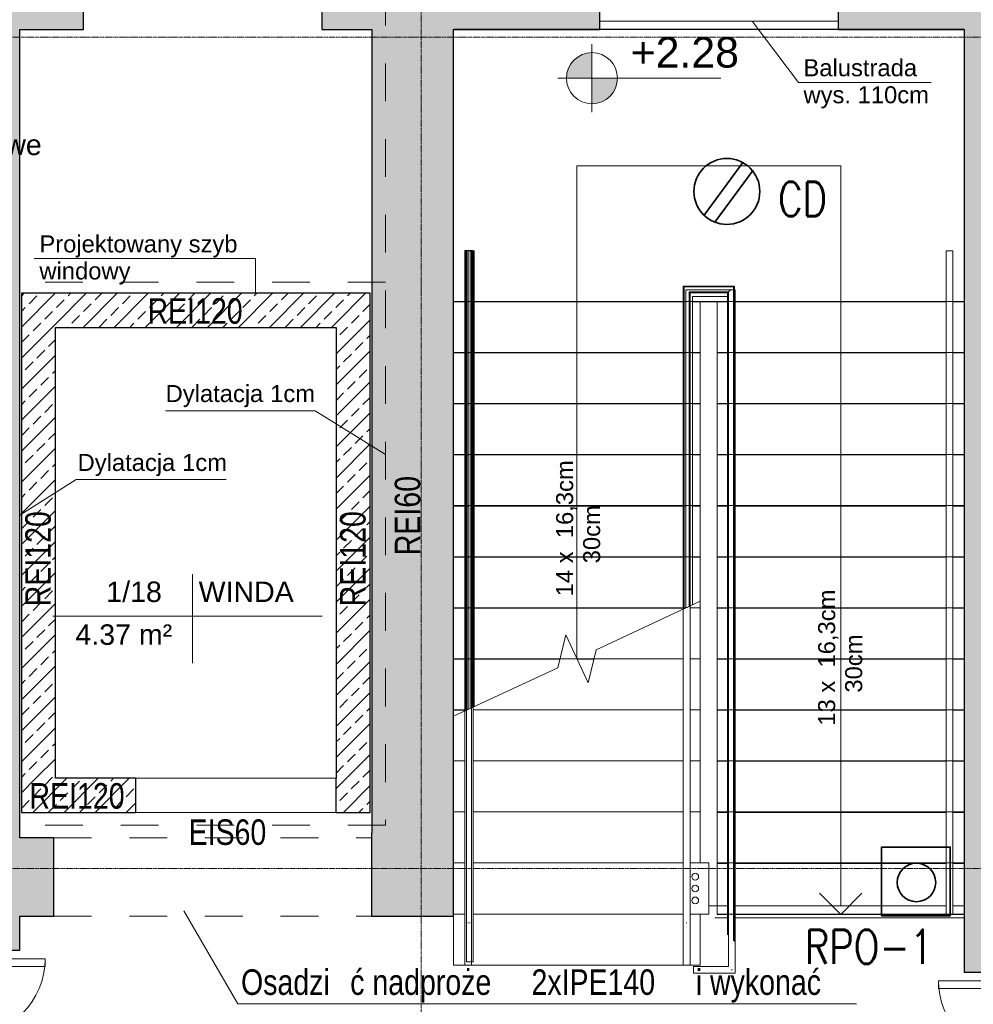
# Model space of a CAD drawing. Header units: centimetres. Extents: x 14504 to 44111, y -18976 to -7683.
# Tile 72 of 141: x 30891 to 31451, y -17154 to -16576. Entities that reach past the tile are written whole.
import ezdxf

# ---------------------------------------------------------------- set-up
doc = ezdxf.new("R2010")
doc.units = ezdxf.units.CM
for name, pattern in [('Aligning Line 1_8_', [0.635, 0.3175, -0.3175]), ('Linia siatki', [0.9925, 0.47, -0.2175, 0.0875, -0.2175]), ('Ponad', [0.396875, 0.238125, -0.15875])]:
    doc.linetypes.add(name, pattern=pattern)
for name, color, linetype, lineweight in [('A-AREA', 32, 'Continuous', 9), ('A-AREA-IDEN', 4, 'Continuous', 9), ('A-DETL', 6, 'Continuous', 9), ('A-DETL-GENF', 92, 'Continuous', 9), ('A-DETL-MEDM', 33, 'Continuous', 25), ('A-DETL-THIN', 151, 'Continuous', 9), ('A-DOOR', 31, 'Continuous', 9), ('A-DOOR-FRAM', 31, 'Continuous', 18), ('A-FLOR', 192, 'Continuous', 9), ('A-FLOR-HRAL', 11, 'Continuous', 9), ('A-FLOR-HRAL-MBND', 5, 'Ponad', 9), ('A-WALL', 4, 'Continuous', 9), ('A-WALL-PATT', 111, 'Continuous', 25), ('G-ANNO-DIMS', 111, 'Continuous', 9), ('G-ANNO-TEXT', 8, 'Continuous', 9), ('IE inst', 1, 'Continuous', 50), ('S-GRID', 8, 'Continuous', 9), ('S-STRS', 31, 'Continuous', 9), ('S-STRS-ANNO', 31, 'Continuous', 9), ('S-STRS-MBND', 31, 'Ponad', 9)]:
    doc.layers.add(name, color=color, linetype=linetype, lineweight=lineweight)
doc.styles.add('Arial_1', font='arial.ttf', dxfattribs={"height": 12})
doc.styles.add('Arial_2', font='arial.ttf', dxfattribs={"height": 18})
doc.styles.add('Arial_3', font='arial.ttf', dxfattribs={"width": 0.8, "height": 18})
doc.styles.add('Arial_4', font='arial.ttf', dxfattribs={"height": 10})
doc.styles.get("Standard").update_dxf_attribs({"font": 'romans.shx', "width": 0.8, "height": 20})
pattern_1 = [(45, (14651.017, -7705.675), (-9.123799, 9.123799), []), (45, (14660.141, -7705.675), (-9.123799, 9.123799), [6.452, -3.226])]

# ---------------------------------------------------------------- blocks, each defined once
blk = doc.blocks.new('Drzwi-korytarz-niesymetryczne-wpuszczane - 1350 x 2000mm-590928-4_Poziom piętra')
at = {"layer": 'A-DOOR', "lineweight": 18}
for p, q in [((-63, 6.365), (-67.5, 6.365)), ((-67.5, 6.365), (-67.5, -83.635)), ((-63, -83.635), (-63, 6.365)), ((63, 6.365), (67.5, 6.365)), ((63, -38.635), (63, 6.365)), ((67.5, 6.365), (67.5, -38.635)), ((67.5, -38.635), (63, -38.635)), ((-67.5, -83.635), (-63, -83.635))]:
    blk.add_line(p, q, dxfattribs=at)
at = {"layer": 'A-DOOR'}
for centre, radius, start, end in [((-67.5, 6.365), 90, 270, 360), ((67.5, 6.365), 45, 180, 270)]:
    blk.add_arc(centre, radius, start, end, dxfattribs=at)
at = {"layer": 'A-DOOR-FRAM'}
for p, q in [((-72.5, 21.365), (-67.5, 21.365)), ((-72.5, 6.365), (-72.5, 21.365)), ((-67.5, 21.365), (-67.5, 16.44375)), ((67.5, 21.365), (72.5, 21.365)), ((67.5, 16.44375), (67.5, 21.365)), ((72.5, 21.365), (72.5, 6.365)), ((-67.5, 16.44375), (-65.9125, 16.44375)), ((-65.9125, 16.44375), (-65.9125, 11.34125)), ((65.9125, 16.44375), (67.5, 16.44375)), ((65.9125, 11.34125), (65.9125, 16.44375)), ((-67.5, 6.365), (-72.5, 6.365)), ((-67.5, 11.34125), (-67.5, 6.365)), ((-65.9125, 11.34125), (-67.5, 11.34125)), ((67.5, 11.34125), (65.9125, 11.34125)), ((67.5, 6.365), (67.5, 11.34125)), ((72.5, 6.365), (67.5, 6.365))]:
    blk.add_line(p, q, dxfattribs=at)
blk = doc.blocks.new('Drzwi-korytarz-niesymetryczne-wpuszczane - 1350 x 2000mm-591046-4_Poziom piętra')
at = {"layer": 'A-DOOR', "lineweight": 18}
for p, q in [((-67.5, -6.365), (-67.5, 83.635)), ((-67.5, 83.635), (-63, 83.635)), ((-63, 83.635), (-63, -6.365)), ((67.5, 38.635), (63, 38.635)), ((63, 38.635), (63, -6.365)), ((67.5, -6.365), (67.5, 38.635)), ((-63, -6.365), (-67.5, -6.365)), ((63, -6.365), (67.5, -6.365))]:
    blk.add_line(p, q, dxfattribs=at)
at = {"layer": 'A-DOOR'}
for centre, radius, start, end in [((-67.5, -6.365), 90, 0, 90), ((67.5, -6.365), 45, 90, 180)]:
    blk.add_arc(centre, radius, start, end, dxfattribs=at)
at = {"layer": 'A-DOOR-FRAM'}
for p, q in [((-67.5, -6.365), (-72.5, -6.365)), ((-72.5, -6.365), (-72.5, -21.365)), ((-67.5, -11.34125), (-67.5, -6.365)), ((-65.9125, -11.34125), (-67.5, -11.34125)), ((-65.9125, -16.44375), (-65.9125, -11.34125)), ((67.5, -11.34125), (65.9125, -11.34125)), ((65.9125, -11.34125), (65.9125, -16.44375)), ((67.5, -6.365), (67.5, -11.34125)), ((72.5, -6.365), (67.5, -6.365)), ((72.5, -21.365), (72.5, -6.365)), ((-67.5, -21.365), (-67.5, -16.44375)), ((-67.5, -16.44375), (-65.9125, -16.44375)), ((65.9125, -16.44375), (67.5, -16.44375)), ((67.5, -16.44375), (67.5, -21.365)), ((-72.5, -21.365), (-67.5, -21.365)), ((67.5, -21.365), (72.5, -21.365))]:
    blk.add_line(p, q, dxfattribs=at)
blk = doc.blocks.new('Otwór drzwiowy - 118x223-651258-4_Poziom piętra')
at = {"layer": 'A-DETL-GENF', "linetype": 'Ponad'}
for p, q in [((58.18, 10), (-59.82, 10)), ((-59.82, -10), (58.18, -10))]:
    blk.add_line(p, q, dxfattribs=at)
at = {"layer": 'A-DETL-MEDM'}
for p, q in [((-59.82, 10), (-59.82, -10)), ((58.18, -10), (58.18, 10))]:
    blk.add_line(p, q, dxfattribs=at)
blk = doc.blocks.new('Poręcz - Poręcz-702179-4_Poziom piętra')
at = {"layer": 'A-FLOR-HRAL-MBND'}
for p, q in [((16630.08, -9026.93), (16659.16, -9026.93)), ((16630.08, -9035.47), (16630.08, -9026.93)), ((16630.08, -9026.93), (16659.16, -9026.93)), ((16630.08, -9035.47), (16630.08, -9026.93)), ((16630.08, -9026.93), (16659.16, -9026.93)), ((16630.08, -9035.47), (16630.08, -9026.93)), ((16630.08, -9026.93), (16659.16, -9026.93)), ((16630.08, -9035.47), (16630.08, -9026.93)), ((16633.08, -9029.93), (16656.16, -9029.93)), ((16633.08, -9035.47), (16633.08, -9029.93)), ((16633.08, -9029.93), (16656.16, -9029.93)), ((16633.08, -9035.47), (16633.08, -9029.93)), ((16633.08, -9029.93), (16656.16, -9029.93)), ((16633.08, -9035.47), (16633.08, -9029.93)), ((16633.08, -9029.93), (16656.16, -9029.93)), ((16633.08, -9035.47), (16633.08, -9029.93)), ((16656.16, -9029.93), (16656.16, -9395.47)), ((16656.16, -9029.93), (16656.16, -9395.47)), ((16656.16, -9029.93), (16656.16, -9395.47)), ((16656.16, -9029.93), (16656.16, -9395.47)), ((16659.16, -9026.93), (16659.16, -9395.47)), ((16659.16, -9026.93), (16659.16, -9395.47)), ((16659.16, -9026.93), (16659.16, -9395.47)), ((16659.16, -9026.93), (16659.16, -9395.47)), ((16630.08, -9216.11), (16630.08, -9035.47)), ((16630.08, -9216.11), (16630.08, -9035.47)), ((16630.08, -9216.11), (16630.08, -9035.47)), ((16630.08, -9216.11), (16630.08, -9035.47)), ((16633.08, -9214.72), (16633.08, -9035.47)), ((16633.08, -9214.72), (16633.08, -9035.47)), ((16633.08, -9214.72), (16633.08, -9035.47)), ((16633.08, -9214.72), (16633.08, -9035.47)), ((16656.16, -9395.47), (16656.16, -9408.25)), ((16656.16, -9395.47), (16656.16, -9408.25)), ((16656.16, -9395.47), (16656.16, -9408.25)), ((16656.16, -9395.47), (16656.16, -9408.25)), ((16659.16, -9395.47), (16659.16, -9411.25)), ((16659.16, -9395.47), (16659.16, -9411.25)), ((16659.16, -9395.47), (16659.16, -9411.25)), ((16659.16, -9395.47), (16659.16, -9411.25)), ((16485.08, -9396.71), (16488.08, -9396.71)), ((16485.08, -9396.71), (16488.08, -9396.71)), ((16485.08, -9396.71), (16488.08, -9396.71)), ((16485.08, -9396.71), (16488.08, -9396.71))]:
    blk.add_line(p, q, dxfattribs=at)
blk = doc.blocks.new('Poręcz - Poręcz-702183-4_Poziom piętra')
at = {"layer": 'A-FLOR-HRAL-MBND'}
for p, q in [((16501.66, -9005.47), (16504.66, -9005.47)), ((16501.66, -9035.47), (16501.66, -9005.47)), ((16501.66, -9005.47), (16504.66, -9005.47)), ((16501.66, -9035.47), (16501.66, -9005.47)), ((16501.66, -9005.47), (16504.66, -9005.47)), ((16501.66, -9035.47), (16501.66, -9005.47)), ((16501.66, -9005.47), (16504.66, -9005.47)), ((16501.66, -9035.47), (16501.66, -9005.47)), ((16504.66, -9035.47), (16504.66, -9005.47)), ((16504.66, -9035.47), (16504.66, -9005.47)), ((16504.66, -9035.47), (16504.66, -9005.47)), ((16504.66, -9035.47), (16504.66, -9005.47)), ((16501.66, -9276), (16501.66, -9035.47)), ((16501.66, -9276), (16501.66, -9035.47)), ((16501.66, -9276), (16501.66, -9035.47)), ((16501.66, -9276), (16501.66, -9035.47)), ((16504.66, -9274.6), (16504.66, -9035.47)), ((16504.66, -9274.6), (16504.66, -9035.47)), ((16504.66, -9274.6), (16504.66, -9035.47)), ((16504.66, -9274.6), (16504.66, -9035.47))]:
    blk.add_line(p, q, dxfattribs=at)
blk = doc.blocks.new('Typ poręczy górnej - Górna poręcz_wewnętrzny_-702195-4_Poziom piętra')
at = {"layer": 'A-FLOR-HRAL'}
for p, q in [((16629.58, -9396.58), (16629.58, -9425.47)), ((16631.37, -9400.72), (16631.79, -9400.72)), ((16633.58, -9425.47), (16633.58, -9396.58))]:
    blk.add_line(p, q, dxfattribs=at)
at = {"layer": 'A-FLOR-HRAL', "flags": 128}
blk.add_lwpolyline([(16631.79, -9425.47), (16631.58, -9425.47), (16631.38, -9425.47)], dxfattribs=at)
blk = doc.blocks.new('Typ poręczy górnej - Górna poręcz_wewnętrzny_-V7-4_Poziom piętra')
at = {"layer": 'A-FLOR-HRAL', "linetype": 'Ponad'}
for p, q in [((16629.58, -9026.43), (16659.66, -9026.43)), ((16629.58, -9035.47), (16629.58, -9026.43)), ((16633.58, -9030.43), (16655.66, -9030.43)), ((16633.58, -9035.47), (16633.58, -9030.43)), ((16655.66, -9030.43), (16655.66, -9395.47)), ((16659.66, -9026.43), (16659.66, -9395.47)), ((16629.58, -9216.35), (16629.58, -9035.47)), ((16633.58, -9214.48), (16633.58, -9035.47)), ((16655.66, -9395.47), (16655.66, -9407.75)), ((16659.66, -9395.47), (16659.66, -9411.75)), ((16484.58, -9396.71), (16488.58, -9396.71))]:
    blk.add_line(p, q, dxfattribs=at)
at = {"layer": 'A-FLOR-HRAL'}
for p, q in [((16633.58, -9214.48), (16629.58, -9216.35)), ((16629.58, -9425.47), (16629.58, -9216.35)), ((16633.58, -9425.47), (16633.58, -9214.48)), ((16629.58, -9425.47), (16633.58, -9425.47))]:
    blk.add_line(p, q, dxfattribs=at)
blk = doc.blocks.new('Typ poręczy górnej - Górna poręcz_wewnętrzny_-702209-4_Poziom piętra')
at = {"layer": 'A-FLOR-HRAL'}
for p, q in [((16501.16, -9396.58), (16501.16, -9425.47)), ((16502.95, -9400.72), (16503.37, -9400.72)), ((16505.16, -9425.47), (16505.16, -9396.58))]:
    blk.add_line(p, q, dxfattribs=at)
at = {"layer": 'A-FLOR-HRAL', "flags": 128}
blk.add_lwpolyline([(16503.37, -9425.47), (16503.16, -9425.47), (16502.96, -9425.47)], dxfattribs=at)
blk = doc.blocks.new('Typ poręczy górnej - Górna poręcz_wewnętrzny_-V8-4_Poziom piętra')
at = {"layer": 'A-FLOR-HRAL', "linetype": 'Ponad'}
for p, q in [((16501.16, -9005.47), (16505.16, -9005.47)), ((16501.16, -9035.47), (16501.16, -9005.47)), ((16505.16, -9035.47), (16505.16, -9005.47)), ((16501.16, -9276.23), (16501.16, -9035.47)), ((16505.16, -9274.37), (16505.16, -9035.47))]:
    blk.add_line(p, q, dxfattribs=at)
at = {"layer": 'A-FLOR-HRAL'}
for p, q in [((16505.16, -9274.37), (16501.16, -9276.23)), ((16505.16, -9425.47), (16505.16, -9274.37)), ((16501.16, -9425.47), (16501.16, -9276.23)), ((16501.16, -9425.47), (16505.16, -9425.47))]:
    blk.add_line(p, q, dxfattribs=at)
blk = doc.blocks.new('Poręcz - Poręcz-703291-4_Poziom piętra')
at = {"layer": 'A-FLOR-HRAL'}
for p, q in [((16503.66, -9005.71), (16506.66, -9005.71)), ((16503.66, -9035.71), (16503.66, -9005.71)), ((16506.66, -9035.71), (16506.66, -9005.71)), ((16503.66, -9275.06), (16503.66, -9035.71)), ((16506.66, -9273.67), (16506.66, -9035.71))]:
    blk.add_line(p, q, dxfattribs=at)
blk = doc.blocks.new('Typ poręczy górnej - Górna poręcz_wewnętrzny_-703303-4_Poziom piętra')
at = {"layer": 'A-FLOR-HRAL'}
for p, q in [((16658.16, -9028.67), (16631.08, -9028.67)), ((16631.08, -9028.67), (16631.08, -9035.21)), ((16656.16, -9030.67), (16656.16, -9396.22)), ((16660.16, -9396.22), (16660.16, -9030.67)), ((16631.08, -9035.21), (16631.08, -9215.65)), ((16635.08, -9032.67), (16656.16, -9032.67)), ((16635.08, -9035.21), (16635.08, -9032.67)), ((16635.08, -9213.78), (16635.08, -9035.21)), ((16656.16, -9396.22), (16656.16, -9426.25)), ((16660.16, -9430.25), (16660.16, -9396.22)), ((16656.16, -9426.25), (16635.62, -9426.25)), ((16635.62, -9428.02), (16635.62, -9428.45)), ((16635.62, -9430.25), (16660.16, -9430.25))]:
    blk.add_line(p, q, dxfattribs=at)
at = {"layer": 'A-FLOR-HRAL', "flags": 128}
for points in [[(16658.16, -9028.67), (16657.64, -9028.74), (16657.16, -9028.94), (16656.75, -9029.26), (16656.43, -9029.67), (16656.23, -9030.16), (16656.16, -9030.67)], [(16656.16, -9030.67), (16656.23, -9030.16), (16656.43, -9029.67), (16656.75, -9029.26), (16657.16, -9028.94), (16657.64, -9028.74), (16658.16, -9028.67), (16658.68, -9028.74), (16659.16, -9028.94), (16659.58, -9029.26)], [(16659.58, -9029.26), (16659.16, -9028.94), (16658.68, -9028.74), (16658.16, -9028.67)]]:
    blk.add_lwpolyline(points, dxfattribs=at)
at = {"layer": 'A-FLOR-HRAL'}
for points, knots in [([(16632.85, -9030.44), (16632.88, -9030.48), (16632.96, -9030.55), (16633.08, -9030.67), (16633.2, -9030.8), (16633.28, -9030.87), (16633.32, -9030.91)], [-0.53727163, -0.53727163, -0.53727163, -0.53727163, -0.52083333, -0.5, -0.47916667, -0.46272837, -0.46272837, -0.46272837, -0.46272837]), ([(16657.93, -9428.02), (16657.96, -9428.06), (16658.04, -9428.13), (16658.16, -9428.25), (16658.27, -9428.36), (16658.33, -9428.43), (16658.36, -9428.45)], [0.46272837, 0.46272837, 0.46272837, 0.46272837, 0.47916667, 0.5, 0.52083333, 0.53076996, 0.53076996, 0.53076996, 0.53076996])]:
    blk.add_open_spline(points, degree=3, knots=knots, dxfattribs=at)
for points in [[(16633.29, -9035.71), (16633.22, -9035.71), (16633.08, -9035.72), (16632.95, -9035.71), (16632.88, -9035.71)], [(16657.96, -9395.72), (16658.03, -9395.72), (16658.16, -9395.71), (16658.3, -9395.72), (16658.37, -9395.72)]]:
    blk.add_open_spline(points, degree=3, dxfattribs=at)
blk = doc.blocks.new('Typ poręczy górnej - Górna poręcz_wewnętrzny_-V9-4_Poziom piętra')
at = {"layer": 'A-FLOR-HRAL'}
for p, q in [((16631.08, -9028.67), (16660.16, -9028.67)), ((16631.08, -9035.71), (16631.08, -9028.67)), ((16660.16, -9028.67), (16660.16, -9395.71)), ((16631.08, -9215.65), (16631.08, -9035.71)), ((16635.08, -9032.67), (16656.16, -9032.67)), ((16635.08, -9035.71), (16635.08, -9032.67)), ((16635.08, -9213.78), (16635.08, -9035.71)), ((16656.16, -9032.67), (16656.16, -9395.71)), ((16656.16, -9395.71), (16656.16, -9426.25)), ((16660.16, -9395.71), (16660.16, -9430.25)), ((16635.62, -9430.25), (16635.62, -9426.25)), ((16656.16, -9426.25), (16635.62, -9426.25)), ((16660.16, -9430.25), (16635.62, -9430.25))]:
    blk.add_line(p, q, dxfattribs=at)
blk = doc.blocks.new('Typ poręczy górnej - Górna poręcz_wewnętrzny_-712286-4_Poziom piętra')
at = {"layer": 'A-FLOR-HRAL'}
for p, q in [((16784.08, -9005.71), (16784.08, -9036.67)), ((16788.08, -9036.67), (16788.08, -9005.71)), ((16784.08, -9036.67), (16784.08, -9395.71)), ((16788.08, -9395.71), (16788.08, -9036.67))]:
    blk.add_line(p, q, dxfattribs=at)
at = {"layer": 'A-FLOR-HRAL', "flags": 128}
for points in [[(16785.88, -9005.71), (16786.08, -9005.71), (16786.29, -9005.71)], [(16786.29, -9395.71), (16786.08, -9395.71), (16785.88, -9395.71)]]:
    blk.add_lwpolyline(points, dxfattribs=at)
blk = doc.blocks.new('Typ poręczy górnej - Górna poręcz_wewnętrzny_-V10-4_Poziom piętra')
at = {"layer": 'A-FLOR-HRAL'}
for p, q in [((16788.08, -9005.71), (16784.08, -9005.71)), ((16784.08, -9005.71), (16784.08, -9395.71)), ((16788.08, -9005.71), (16788.08, -9395.71)), ((16788.08, -9395.71), (16784.08, -9395.71))]:
    blk.add_line(p, q, dxfattribs=at)
blk = doc.blocks.new('Poręcz - Poręcz-712949-4_Poziom piętra')
at = {"layer": 'A-FLOR-HRAL-MBND'}
for p, q in [((16502.66, -9005.59), (16505.66, -9005.59)), ((16502.66, -9035.47), (16502.66, -9005.59)), ((16502.66, -9005.59), (16505.66, -9005.59)), ((16502.66, -9035.47), (16502.66, -9005.59)), ((16502.66, -9005.59), (16505.66, -9005.59)), ((16502.66, -9035.47), (16502.66, -9005.59)), ((16502.66, -9005.59), (16505.66, -9005.59)), ((16502.66, -9035.47), (16502.66, -9005.59)), ((16505.66, -9035.47), (16505.66, -9005.59)), ((16505.66, -9035.47), (16505.66, -9005.59)), ((16505.66, -9035.47), (16505.66, -9005.59)), ((16505.66, -9035.47), (16505.66, -9005.59)), ((16502.66, -9035.59), (16502.66, -9035.47)), ((16502.66, -9035.59), (16502.66, -9035.47)), ((16502.66, -9035.59), (16502.66, -9035.47)), ((16502.66, -9035.59), (16502.66, -9035.47)), ((16502.66, -9275.53), (16502.66, -9035.59)), ((16502.66, -9275.53), (16502.66, -9035.59)), ((16502.66, -9275.53), (16502.66, -9035.59)), ((16502.66, -9275.53), (16502.66, -9035.59)), ((16505.66, -9035.59), (16505.66, -9035.47)), ((16505.66, -9035.59), (16505.66, -9035.47)), ((16505.66, -9035.59), (16505.66, -9035.47)), ((16505.66, -9035.59), (16505.66, -9035.47)), ((16505.66, -9274.13), (16505.66, -9035.59)), ((16505.66, -9274.13), (16505.66, -9035.59)), ((16505.66, -9274.13), (16505.66, -9035.59)), ((16505.66, -9274.13), (16505.66, -9035.59))]:
    blk.add_line(p, q, dxfattribs=at)
blk = doc.blocks.new('Typ poręczy górnej - Górna poręcz_wewnętrzny_-712975-4_Poziom piętra')
at = {"layer": 'A-FLOR-HRAL'}
for p, q in [((16502.16, -9396.58), (16502.16, -9423.47)), ((16503.95, -9400.72), (16504.37, -9400.72)), ((16506.16, -9423.47), (16506.16, -9396.58))]:
    blk.add_line(p, q, dxfattribs=at)
at = {"layer": 'A-FLOR-HRAL', "flags": 128}
blk.add_lwpolyline([(16504.37, -9423.47), (16504.16, -9423.47), (16503.96, -9423.47)], dxfattribs=at)
blk = doc.blocks.new('Typ poręczy górnej - Górna poręcz_wewnętrzny_-V11-4_Poziom piętra')
at = {"layer": 'A-FLOR-HRAL', "linetype": 'Ponad'}
for p, q in [((16502.16, -9005.59), (16506.16, -9005.59)), ((16502.16, -9035.47), (16502.16, -9005.59)), ((16506.16, -9035.47), (16506.16, -9005.59)), ((16502.16, -9035.47), (16506.16, -9035.47)), ((16502.16, -9035.59), (16506.16, -9035.59)), ((16502.16, -9275.76), (16502.16, -9035.59)), ((16506.16, -9273.9), (16506.16, -9035.59))]:
    blk.add_line(p, q, dxfattribs=at)
at = {"layer": 'A-FLOR-HRAL'}
for p, q in [((16506.16, -9273.9), (16502.16, -9275.76)), ((16506.16, -9423.47), (16506.16, -9273.9)), ((16502.16, -9423.47), (16502.16, -9275.76)), ((16502.16, -9423.47), (16506.16, -9423.47))]:
    blk.add_line(p, q, dxfattribs=at)
blk = doc.blocks.new('Etyk_pom_1_mala - Etyk_pom_1_mala-219433-4_Poziom piętra')
at = {"layer": 'A-AREA-IDEN'}
for p, q in [((-0.0958, 0.1444), (-0.0958, -0.3781)), ((-0.9154, -0.1015), (0.6661, -0.1015))]:
    blk.add_line(p, q, dxfattribs=at)

msp = doc.modelspace()

# ---------------------------------------------------------------- hatches: boundary and pattern name
at = {"layer": 'A-WALL-PATT', "lineweight": 9, "transparency": 33554610}
h = msp.add_hatch(color=256, dxfattribs=at)
h.paths.add_polyline_path([(30890.64, -18121.39), (30890.64, -17267.39), (30844.64, -17267.39), (30844.64, -18121.39), (30855.73, -18121.39)])
h.paths.add_polyline_path([(30855.66, -17122.39), (30890.64, -17122.39), (30890.64, -16518.39), (30844.64, -16518.39), (30844.64, -16734.76), (30845.27, -16734.76), (30845.27, -16736.76), (30844.64, -16736.76), (30844.64, -16748.76), (30845.27, -16748.76), (30845.27, -16750.76), (30844.64, -16750.76), (30844.64, -17122.39), (30850.56, -17122.39)])
h = msp.add_hatch(color=256, dxfattribs=at)
h.paths.add_polyline_path([(31382.96, -16581.39), (31445.64, -16581.39), (31445.64, -16518.39), (31371.64, -16518.39), (31371.64, -16581.39)])
h.paths.add_polyline_path([(31145.64, -16581.39), (31231.64, -16581.39), (31231.64, -16518.39), (31068.14, -16518.39), (31068.14, -16581.39), (31097.64, -16581.39)])
h.paths.add_polyline_path([(30928.14, -16581.39), (30928.14, -16518.39), (30890.64, -16518.39), (30890.64, -16581.39)])
h = msp.add_hatch(color=256, dxfattribs=at)
h.paths.add_polyline_path([(31445.64, -18058.39), (31491.64, -18058.39), (31491.64, -17280.39), (31445.64, -17280.39), (31445.64, -18043.39)])
h.paths.add_polyline_path([(31475.64, -17135.39), (31491.64, -17135.39), (31491.64, -16518.39), (31445.64, -16518.39), (31445.64, -17135.39)])
for points in [[(31145.64, -17102.39), (31145.64, -16581.39), (31097.64, -16581.39), (31097.64, -17102.39), (31139.62, -17102.39)], [(30910.64, -17102.39), (30910.64, -17056.39), (30890.64, -17056.39), (30890.64, -17102.39)]]:
    msp.add_hatch(color=256, dxfattribs=at).paths.add_polyline_path(points)
h = msp.add_hatch(dxfattribs=at)
h.set_pattern_fill('FP_1', color=256, style=0, pattern_type=2)
h.set_pattern_definition(pattern_1)
h.paths.add_polyline_path([(30891.64, -17021.39), (30911.64, -17021.39), (30911.64, -16736.39), (30891.64, -16736.39), (30891.64, -16815.11)])
h = msp.add_hatch(dxfattribs=at)
h.set_pattern_fill('FP_1', color=256, style=0, pattern_type=2)
h.set_pattern_definition(pattern_1)
h.paths.add_polyline_path([(30911.64, -16756.39), (31076.64, -16756.39), (31076.64, -16736.39), (30911.64, -16736.39)])
h = msp.add_hatch(dxfattribs=at)
h.set_pattern_fill('FP_1', color=256, style=0, pattern_type=2)
h.set_pattern_definition(pattern_1)
h.paths.add_polyline_path([(31096.64, -17041.39), (31096.64, -16736.39), (31076.64, -16736.39), (31076.64, -17041.39)])
h = msp.add_hatch(dxfattribs=at)
h.set_pattern_fill('FP_1', color=256, style=0, pattern_type=2)
h.set_pattern_definition(pattern_1)
h.paths.add_polyline_path([(30958.64, -17041.39), (30958.64, -17021.39), (30891.64, -17021.39), (30891.64, -17041.39)])
at = {"layer": 'G-ANNO-DIMS'}
h = msp.add_hatch(color=256, dxfattribs=at)
edge = h.paths.add_edge_path()
edge.add_arc((31226.97, -16609.97), 15, 90, 180)
edge.add_line((31211.97, -16609.97), (31226.97, -16609.97))
edge.add_line((31226.97, -16609.97), (31226.97, -16594.97))
h = msp.add_hatch(color=256, dxfattribs=at)
edge = h.paths.add_edge_path()
edge.add_arc((31226.97, -16609.97), 15, 270, 360)
edge.add_line((31241.97, -16609.97), (31226.97, -16609.97))
edge.add_line((31226.97, -16609.97), (31226.97, -16624.97))

# ---------------------------------------------------------------- linework, layer by layer
at = {"layer": 'A-AREA'}
for p, q in [((31299.1, -17103.39), (31307.18, -17103.39)), ((31311.18, -17103.39), (31445.64, -17103.39))]:
    msp.add_line(p, q, dxfattribs=at)
at = {"layer": 'A-DETL', "linetype": 'Aligning Line 1_8_', "ltscale": 70}
for p, q in [((31105.64, -16512.43), (31105.64, -17048.89)), ((31105.64, -16729.76), (30885.64, -16729.76)), ((31105.64, -17048.89), (30837.85, -17048.89)), ((30910.64, -17056.39), (31097.64, -17056.39)), ((30910.64, -17102.39), (31097.64, -17102.39))]:
    msp.add_line(p, q, dxfattribs=at)
at = {"layer": 'A-DETL-MEDM'}
for p, q in [((31097.64, -17102.39), (31097.64, -17053.39)), ((30890.64, -17102.39), (30910.64, -17102.39))]:
    msp.add_line(p, q, dxfattribs=at)
at = {"layer": 'A-DETL-THIN'}
for p, q in [((31231.64, -16576.39), (31371.64, -16576.39)), ((31348.26, -16612.45), (31321.09, -16576.39)), ((31426.26, -16612.45), (31348.26, -16612.45)), ((31029.22, -16715.95), (30899.22, -16715.95)), ((31029.22, -16715.95), (31029.22, -16736.39)), ((31064.38, -16805.39), (30976.38, -16805.39)), ((31064.38, -16805.39), (31105.64, -16831.17)), ((30923.9, -16845.89), (30890.64, -16866.67)), ((30923.9, -16845.89), (31011.9, -16845.89)), ((31295.64, -17071.15), (31288.38, -17071.15)), ((31295.64, -17071.15), (31290.64, -17071.15)), ((31295.64, -17101.15), (31295.64, -17071.15)), ((31295.64, -17101.15), (31295.64, -17071.15)), ((31018.8, -17153.92), (30987.19, -17099.17)), ((31288.38, -17101.15), (31295.64, -17101.15)), ((31290.64, -17101.15), (31295.64, -17101.15)), ((31018.8, -17153.92), (31382.38, -17153.92))]:
    msp.add_line(p, q, dxfattribs=at)
for centre in [(31287.64, -17079.15), (31287.64, -17086.15), (31287.64, -17093.15)]:
    msp.add_circle(centre, 2, dxfattribs=at)
at = {"layer": 'A-FLOR'}
for p, q in [((31307.18, -17096.39), (31295.64, -17096.39)), ((31435.1, -17096.39), (31311.18, -17096.39)), ((31445.64, -17096.39), (31439.1, -17096.39))]:
    msp.add_line(p, q, dxfattribs=at)
at = {"layer": 'A-WALL', "lineweight": 25}
for p, q in [((30928.14, -16581.39), (30928.14, -16518.39)), ((31068.14, -16518.39), (31068.14, -16581.39)), ((31231.64, -16581.39), (31231.64, -16518.39)), ((31371.64, -16518.39), (31371.64, -16581.39)), ((30890.64, -16581.39), (30928.14, -16581.39)), ((30890.64, -17056.39), (30890.64, -16581.39)), ((31068.14, -16581.39), (31097.64, -16581.39)), ((31097.64, -16581.39), (31097.64, -17053.39)), ((31145.64, -16581.39), (31231.64, -16581.39)), ((31145.64, -17102.39), (31145.64, -16581.39)), ((31371.64, -16581.39), (31445.64, -16581.39)), ((31445.64, -16581.39), (31445.64, -17135.39)), ((30891.64, -16736.39), (30891.64, -17041.39)), ((31096.64, -16736.39), (30891.64, -16736.39)), ((31096.64, -17041.39), (31096.64, -16736.39)), ((30911.64, -17021.39), (30911.64, -16756.39)), ((30911.64, -16756.39), (31076.64, -16756.39)), ((31076.64, -16756.39), (31076.64, -17021.39)), ((30958.64, -17021.39), (30911.64, -17021.39)), ((30891.64, -17041.39), (30958.64, -17041.39)), ((31076.64, -17041.39), (31096.64, -17041.39)), ((30910.64, -17056.39), (30890.64, -17056.39)), ((30910.64, -17102.39), (30910.64, -17056.39)), ((30890.64, -17122.39), (30890.64, -17102.39)), ((31097.64, -17102.39), (31145.64, -17102.39)), ((30860.64, -17122.39), (30890.64, -17122.39)), ((31445.64, -17135.39), (31475.64, -17135.39))]:
    msp.add_line(p, q, dxfattribs=at)
at = {"layer": 'G-ANNO-DIMS'}
for p, q in [((31226.97, -16589.97), (31226.97, -16629.97)), ((31226.97, -16609.97), (31226.97, -16594.97)), ((31246.97, -16609.97), (31206.97, -16609.97)), ((31302.7, -16609.97), (31211.3, -16609.97)), ((31211.97, -16609.97), (31226.97, -16609.97)), ((31241.97, -16609.97), (31226.97, -16609.97)), ((31226.97, -16609.97), (31226.97, -16624.97)), ((31226.97, -16609.97), (31302.7, -16609.97))]:
    msp.add_line(p, q, dxfattribs=at)
for start, end in [(90, 180), (0, 90), (180, 270), (270, 0)]:
    msp.add_arc((31226.97, -16609.97), 15, start, end, dxfattribs=at)
at = {"layer": 'IE inst', "linetype": 'Continuous', "lineweight": 35}
for p, q in [((31315.63, -16659.57), (31292.83, -16690.53)), ((31321.72, -16664.07), (31299.23, -16694.61))]:
    msp.add_line(p, q, dxfattribs=at)
msp.add_lwpolyline([(31397.17, -17061.81), (31437.53, -17061.81), (31437.53, -17102.15), (31397.17, -17102.15)], close=True, dxfattribs=at)
for centre, radius in [((31306.24, -16676.53), 19.38), ((31417.66, -17082.59), 11.31)]:
    msp.add_circle(centre, radius, dxfattribs=at)
at = {"layer": 'S-GRID', "linetype": 'Linia siatki'}
for p, q in [((31126.64, -16156.79), (31126.64, -18769.34)), ((29444.34, -16585.89), (32937.23, -16585.89)), ((29444.34, -17074.39), (32937.23, -17074.39))]:
    msp.add_line(p, q, dxfattribs=at)
at = {"layer": 'S-STRS'}
for p, q in [((31371.64, -16581.39), (31231.64, -16581.39)), ((31145.64, -16741.39), (31154.68, -16741.39)), ((31157.68, -16741.39), (31282.1, -16741.39)), ((31286.1, -16741.39), (31290.64, -16741.39)), ((31290.64, -16741.39), (31300.64, -16741.39)), ((31290.64, -16771.39), (31290.64, -16741.39)), ((31307.18, -16741.39), (31300.64, -16741.39)), ((31300.64, -16741.39), (31300.64, -16771.39)), ((31435.1, -16741.39), (31311.18, -16741.39)), ((31445.64, -16741.39), (31439.1, -16741.39)), ((31145.64, -16771.39), (31154.68, -16771.39)), ((31157.68, -16771.39), (31282.1, -16771.39)), ((31286.1, -16771.39), (31290.64, -16771.39)), ((31290.64, -16801.39), (31290.64, -16771.39)), ((31300.64, -16771.39), (31300.64, -16801.39)), ((31307.18, -16771.39), (31300.64, -16771.39)), ((31435.1, -16771.39), (31311.18, -16771.39)), ((31445.64, -16771.39), (31439.1, -16771.39)), ((31145.64, -16801.39), (31154.68, -16801.39)), ((31157.68, -16801.39), (31282.1, -16801.39)), ((31286.1, -16801.39), (31290.64, -16801.39)), ((31290.64, -16831.39), (31290.64, -16801.39)), ((31300.64, -16801.39), (31300.64, -16831.39)), ((31307.18, -16801.39), (31300.64, -16801.39)), ((31435.1, -16801.39), (31311.18, -16801.39)), ((31445.64, -16801.39), (31439.1, -16801.39)), ((31145.64, -16831.39), (31154.68, -16831.39)), ((31157.68, -16831.39), (31282.1, -16831.39)), ((31286.1, -16831.39), (31290.64, -16831.39)), ((31290.64, -16861.39), (31290.64, -16831.39)), ((31300.64, -16831.39), (31300.64, -16861.39)), ((31307.18, -16831.39), (31300.64, -16831.39)), ((31435.1, -16831.39), (31311.18, -16831.39)), ((31445.64, -16831.39), (31439.1, -16831.39)), ((31145.64, -16861.39), (31154.68, -16861.39)), ((31157.68, -16861.39), (31282.1, -16861.39)), ((31286.1, -16861.39), (31290.64, -16861.39)), ((31290.64, -16891.39), (31290.64, -16861.39)), ((31300.64, -16861.39), (31300.64, -16891.39)), ((31307.18, -16861.39), (31300.64, -16861.39)), ((31435.1, -16861.39), (31311.18, -16861.39)), ((31445.64, -16861.39), (31439.1, -16861.39)), ((31145.64, -16891.39), (31154.68, -16891.39)), ((31157.68, -16891.39), (31282.1, -16891.39)), ((31286.1, -16891.39), (31290.64, -16891.39)), ((31290.64, -16917.34), (31290.64, -16891.39)), ((31300.64, -16891.39), (31300.64, -16921.39)), ((31307.18, -16891.39), (31300.64, -16891.39)), ((31435.1, -16891.39), (31311.18, -16891.39)), ((31445.64, -16891.39), (31439.1, -16891.39)), ((31290.64, -16921.15), (31290.64, -16917.34)), ((31145.64, -16921.39), (31154.68, -16921.39)), ((31157.68, -16921.39), (31281.96, -16921.39)), ((31284.6, -16921.15), (31290.64, -16921.15)), ((31290.64, -16951.15), (31290.64, -16921.15)), ((31300.64, -16921.39), (31300.64, -16951.39)), ((31307.18, -16921.39), (31300.64, -16921.39)), ((31435.1, -16921.39), (31311.18, -16921.39)), ((31445.64, -16921.39), (31439.1, -16921.39)), ((31145.64, -16951.39), (31154.68, -16951.39)), ((31157.68, -16951.39), (31208.04, -16951.39)), ((31208.09, -16951.15), (31218.14, -16951.15)), ((31218.25, -16951.39), (31228.13, -16951.39)), ((31228.18, -16951.15), (31280.6, -16951.15)), ((31284.6, -16951.15), (31290.64, -16951.15)), ((31290.64, -16981.15), (31290.64, -16951.15)), ((31300.64, -16951.39), (31300.64, -16981.39)), ((31307.18, -16951.39), (31300.64, -16951.39)), ((31435.1, -16951.39), (31311.18, -16951.39)), ((31445.64, -16951.39), (31439.1, -16951.39)), ((31157.18, -16981.15), (31280.6, -16981.15)), ((31284.6, -16981.15), (31290.64, -16981.15)), ((31290.64, -17011.15), (31290.64, -16981.15)), ((31145.64, -16981.39), (31153.28, -16981.39)), ((31300.64, -16981.39), (31300.64, -17011.39)), ((31307.18, -16981.39), (31300.64, -16981.39)), ((31435.1, -16981.39), (31311.18, -16981.39)), ((31445.64, -16981.39), (31439.1, -16981.39)), ((31145.64, -17011.15), (31152.18, -17011.15)), ((31157.18, -17011.15), (31280.6, -17011.15)), ((31284.6, -17011.15), (31290.64, -17011.15)), ((31290.64, -17041.15), (31290.64, -17011.15)), ((31300.64, -17011.39), (31300.64, -17041.39)), ((31307.18, -17011.39), (31300.64, -17011.39)), ((31435.1, -17011.39), (31311.18, -17011.39)), ((31445.64, -17011.39), (31439.1, -17011.39)), ((31145.64, -17041.15), (31152.18, -17041.15)), ((31157.18, -17041.15), (31280.6, -17041.15)), ((31284.6, -17041.15), (31290.64, -17041.15)), ((31290.64, -17071.15), (31290.64, -17041.15)), ((31300.64, -17041.39), (31300.64, -17071.39)), ((31307.18, -17041.39), (31300.64, -17041.39)), ((31435.1, -17041.39), (31311.18, -17041.39)), ((31445.64, -17041.39), (31439.1, -17041.39)), ((31145.64, -17071.15), (31152.18, -17071.15)), ((31157.18, -17071.15), (31280.6, -17071.15)), ((31284.6, -17071.15), (31288.38, -17071.15)), ((31300.64, -17071.39), (31300.64, -17096.39)), ((31307.18, -17071.39), (31300.64, -17071.39)), ((31435.1, -17071.39), (31311.18, -17071.39)), ((31445.64, -17071.39), (31439.1, -17071.39)), ((31145.64, -17101.15), (31152.18, -17101.15)), ((31145.64, -17131.15), (31145.64, -17102.39)), ((31157.18, -17101.15), (31280.6, -17101.15)), ((31284.6, -17101.15), (31288.38, -17101.15)), ((31290.64, -17131.15), (31290.64, -17101.15)), ((31307.18, -17101.39), (31300.64, -17101.39)), ((31435.1, -17101.39), (31311.18, -17101.39)), ((31445.64, -17101.39), (31439.1, -17101.39)), ((31145.64, -17131.15), (31152.18, -17131.15)), ((31156.18, -17131.15), (31280.6, -17131.15)), ((31284.6, -17131.15), (31290.64, -17131.15))]:
    msp.add_line(p, q, dxfattribs=at)
at = {"layer": 'S-STRS', "linetype": 'Ponad'}
for p, q in [((31145.64, -16741.39), (31154.68, -16741.39)), ((31157.68, -16741.39), (31282.1, -16741.39)), ((31286.1, -16741.39), (31290.64, -16741.39)), ((31307.18, -16741.39), (31300.64, -16741.39)), ((31435.1, -16741.39), (31311.18, -16741.39)), ((31445.64, -16741.39), (31439.1, -16741.39)), ((31145.64, -16771.39), (31154.68, -16771.39)), ((31157.68, -16771.39), (31282.1, -16771.39)), ((31286.1, -16771.39), (31290.64, -16771.39)), ((31307.18, -16771.39), (31300.64, -16771.39)), ((31435.1, -16771.39), (31311.18, -16771.39)), ((31445.64, -16771.39), (31439.1, -16771.39)), ((31145.64, -16801.39), (31154.68, -16801.39)), ((31157.68, -16801.39), (31282.1, -16801.39)), ((31286.1, -16801.39), (31290.64, -16801.39)), ((31307.18, -16801.39), (31300.64, -16801.39)), ((31435.1, -16801.39), (31311.18, -16801.39)), ((31445.64, -16801.39), (31439.1, -16801.39)), ((31145.64, -16831.39), (31154.68, -16831.39)), ((31157.68, -16831.39), (31282.1, -16831.39)), ((31286.1, -16831.39), (31290.64, -16831.39)), ((31307.18, -16831.39), (31300.64, -16831.39)), ((31435.1, -16831.39), (31311.18, -16831.39)), ((31445.64, -16831.39), (31439.1, -16831.39)), ((31145.64, -16861.39), (31154.68, -16861.39)), ((31157.68, -16861.39), (31282.1, -16861.39)), ((31286.1, -16861.39), (31290.64, -16861.39)), ((31307.18, -16861.39), (31300.64, -16861.39)), ((31435.1, -16861.39), (31311.18, -16861.39)), ((31445.64, -16861.39), (31439.1, -16861.39)), ((31145.64, -16891.39), (31154.68, -16891.39)), ((31157.68, -16891.39), (31282.1, -16891.39)), ((31286.1, -16891.39), (31290.64, -16891.39)), ((31307.18, -16891.39), (31300.64, -16891.39)), ((31435.1, -16891.39), (31311.18, -16891.39)), ((31445.64, -16891.39), (31439.1, -16891.39)), ((31145.64, -16921.39), (31154.68, -16921.39)), ((31157.68, -16921.39), (31281.96, -16921.39)), ((31284.6, -16921.15), (31290.64, -16921.15)), ((31307.18, -16921.39), (31300.64, -16921.39)), ((31435.1, -16921.39), (31311.18, -16921.39)), ((31445.64, -16921.39), (31439.1, -16921.39)), ((31145.64, -16951.39), (31154.68, -16951.39)), ((31157.68, -16951.39), (31208.04, -16951.39)), ((31208.09, -16951.15), (31218.14, -16951.15)), ((31218.25, -16951.39), (31228.13, -16951.39)), ((31228.18, -16951.15), (31280.6, -16951.15)), ((31284.6, -16951.15), (31290.64, -16951.15)), ((31307.18, -16951.39), (31300.64, -16951.39)), ((31435.1, -16951.39), (31311.18, -16951.39)), ((31445.64, -16951.39), (31439.1, -16951.39)), ((31157.18, -16981.15), (31280.6, -16981.15)), ((31284.6, -16981.15), (31290.64, -16981.15)), ((31145.64, -16981.39), (31153.28, -16981.39)), ((31307.18, -16981.39), (31300.64, -16981.39)), ((31435.1, -16981.39), (31311.18, -16981.39)), ((31445.64, -16981.39), (31439.1, -16981.39)), ((31145.64, -17011.15), (31152.18, -17011.15)), ((31157.18, -17011.15), (31280.6, -17011.15)), ((31284.6, -17011.15), (31290.64, -17011.15)), ((31307.18, -17011.39), (31300.64, -17011.39)), ((31435.1, -17011.39), (31311.18, -17011.39)), ((31445.64, -17011.39), (31439.1, -17011.39)), ((31145.64, -17041.15), (31152.18, -17041.15)), ((31157.18, -17041.15), (31280.6, -17041.15)), ((31284.6, -17041.15), (31290.64, -17041.15)), ((31307.18, -17041.39), (31300.64, -17041.39)), ((31435.1, -17041.39), (31311.18, -17041.39)), ((31445.64, -17041.39), (31439.1, -17041.39)), ((31145.64, -17071.15), (31152.18, -17071.15)), ((31157.18, -17071.15), (31280.6, -17071.15)), ((31284.6, -17071.15), (31288.38, -17071.15)), ((31307.18, -17071.39), (31300.64, -17071.39)), ((31435.1, -17071.39), (31311.18, -17071.39)), ((31445.64, -17071.39), (31439.1, -17071.39)), ((31145.64, -17101.15), (31152.18, -17101.15)), ((31157.18, -17101.15), (31280.6, -17101.15)), ((31284.6, -17101.15), (31288.38, -17101.15)), ((31145.64, -17131.15), (31152.18, -17131.15)), ((31156.18, -17131.15), (31280.6, -17131.15)), ((31284.6, -17131.15), (31290.64, -17131.15))]:
    msp.add_line(p, q, dxfattribs=at)
at = {"layer": 'S-STRS-ANNO'}
for p, q in [((31218.14, -16661.39), (31373.14, -16661.39)), ((31218.14, -16741.39), (31218.14, -16661.39)), ((31373.14, -16661.39), (31373.14, -16741.39)), ((31218.14, -16771.39), (31218.14, -16741.39)), ((31373.14, -16741.39), (31373.14, -16771.39)), ((31218.14, -16801.39), (31218.14, -16771.39)), ((31373.14, -16771.39), (31373.14, -16801.39)), ((31218.14, -16831.39), (31218.14, -16801.39)), ((31373.14, -16801.39), (31373.14, -16831.39)), ((31218.14, -16861.39), (31218.14, -16831.39)), ((31373.14, -16831.39), (31373.14, -16861.39)), ((31218.14, -16891.39), (31218.14, -16861.39)), ((31373.14, -16861.39), (31373.14, -16891.39)), ((31218.14, -16921.39), (31218.14, -16891.39)), ((31373.14, -16891.39), (31373.14, -16921.39)), ((31218.14, -16951.15), (31218.14, -16921.39)), ((31373.14, -16921.39), (31373.14, -16951.39)), ((31373.14, -16951.39), (31373.14, -16981.39)), ((31373.14, -16981.39), (31373.14, -17011.39)), ((31373.14, -17011.39), (31373.14, -17041.39)), ((31373.14, -17041.39), (31373.14, -17071.39)), ((31373.14, -17071.39), (31373.14, -17096.39)), ((31373.14, -17101.39), (31360.64, -17088.89)), ((31373.14, -17101.39), (31385.64, -17088.89))]:
    msp.add_line(p, q, dxfattribs=at)
at = {"layer": 'S-STRS-MBND'}
for p, q in [((31145.64, -16581.15), (31145.64, -16741.15)), ((31445.64, -16581.15), (31145.64, -16581.15)), ((31445.64, -16741.15), (31445.64, -16581.15)), ((31145.64, -16741.15), (31290.64, -16741.15)), ((31145.64, -16942.23), (31145.64, -16741.15)), ((31145.64, -16741.15), (31290.64, -16741.15)), ((31290.64, -16741.15), (31300.64, -16741.15)), ((31290.64, -16917.34), (31290.64, -16741.15)), ((31445.64, -16741.15), (31300.64, -16741.15)), ((31300.64, -16741.15), (31300.64, -17101.15)), ((31445.64, -16741.15), (31300.64, -16741.15)), ((31445.64, -16741.15), (31445.64, -17101.15)), ((31145.64, -16771.15), (31290.64, -16771.15)), ((31145.64, -16771.15), (31290.64, -16771.15)), ((31445.64, -16771.15), (31300.64, -16771.15)), ((31445.64, -16771.15), (31300.64, -16771.15)), ((31145.64, -16801.15), (31290.64, -16801.15)), ((31145.64, -16801.15), (31290.64, -16801.15)), ((31445.64, -16801.15), (31300.64, -16801.15)), ((31445.64, -16801.15), (31300.64, -16801.15)), ((31145.64, -16831.15), (31290.64, -16831.15)), ((31145.64, -16831.15), (31290.64, -16831.15)), ((31445.64, -16831.15), (31300.64, -16831.15)), ((31445.64, -16831.15), (31300.64, -16831.15)), ((31145.64, -16861.15), (31290.64, -16861.15)), ((31145.64, -16861.15), (31290.64, -16861.15)), ((31445.64, -16861.15), (31300.64, -16861.15)), ((31445.64, -16861.15), (31300.64, -16861.15)), ((31145.64, -16891.15), (31290.64, -16891.15)), ((31145.64, -16891.15), (31290.64, -16891.15)), ((31445.64, -16891.15), (31300.64, -16891.15)), ((31445.64, -16891.15), (31300.64, -16891.15)), ((31145.64, -16921.15), (31282.47, -16921.15)), ((31145.64, -16921.15), (31282.47, -16921.15)), ((31445.64, -16921.15), (31300.64, -16921.15)), ((31445.64, -16921.15), (31300.64, -16921.15)), ((31145.64, -16951.15), (31208.09, -16951.15)), ((31145.64, -16951.15), (31208.09, -16951.15)), ((31218.14, -16951.15), (31228.18, -16951.15)), ((31218.14, -16951.15), (31228.18, -16951.15)), ((31445.64, -16951.15), (31300.64, -16951.15)), ((31445.64, -16951.15), (31300.64, -16951.15)), ((31145.64, -16981.15), (31153.8, -16981.15)), ((31145.64, -16981.15), (31153.8, -16981.15)), ((31445.64, -16981.15), (31300.64, -16981.15)), ((31445.64, -16981.15), (31300.64, -16981.15)), ((31445.64, -17011.15), (31300.64, -17011.15)), ((31445.64, -17011.15), (31300.64, -17011.15)), ((31445.64, -17041.15), (31300.64, -17041.15)), ((31445.64, -17041.15), (31300.64, -17041.15)), ((31445.64, -17071.15), (31300.64, -17071.15)), ((31445.64, -17071.15), (31300.64, -17071.15)), ((31445.64, -17101.15), (31300.64, -17101.15))]:
    msp.add_line(p, q, dxfattribs=at)
at = {"layer": 'S-STRS-MBND', "linetype": 'Continuous'}
for p, q in [((31290.64, -16917.34), (31229.47, -16945.87)), ((31211.54, -16936.99), (31206.81, -16956.43)), ((31224.74, -16965.31), (31211.54, -16936.99)), ((31229.47, -16945.87), (31224.74, -16965.31)), ((31206.81, -16956.43), (31145.64, -16984.96))]:
    msp.add_line(p, q, dxfattribs=at)

# ---------------------------------------------------------------- block references
at = {"layer": 'A-AREA-IDEN', "xscale": 99.99999999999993, "yscale": 99.99999999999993, "zscale": 99.99999999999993}
msp.add_blockref('Etyk_pom_1_mala - Etyk_pom_1_mala-219433-4_Poziom piętra', (31001.74, -16915.94), dxfattribs=at)
at = {"layer": 'A-DOOR'}
msp.add_blockref('Otwór drzwiowy - 118x223-651258-4_Poziom piętra', (31018.46, -17031.39), dxfattribs=at)
at = {"layer": 'A-DOOR', "rotation": 89.99999999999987}
for name, p in [('Drzwi-korytarz-niesymetryczne-wpuszczane - 1350 x 2000mm-590928-4_Poziom piętra', (30867, -17194.89)), ('Drzwi-korytarz-niesymetryczne-wpuszczane - 1350 x 2000mm-591046-4_Poziom piętra', (31469.27, -17207.89))]:
    msp.add_blockref(name, p, dxfattribs=at)
at = {"layer": 'A-FLOR-HRAL'}
for name in ['Typ poręczy górnej - Górna poręcz_wewnętrzny_-V8-4_Poziom piętra', 'Poręcz - Poręcz-702183-4_Poziom piętra', 'Typ poręczy górnej - Górna poręcz_wewnętrzny_-V11-4_Poziom piętra', 'Poręcz - Poręcz-712949-4_Poziom piętra', 'Poręcz - Poręcz-703291-4_Poziom piętra', 'Typ poręczy górnej - Górna poręcz_wewnętrzny_-712286-4_Poziom piętra', 'Typ poręczy górnej - Górna poręcz_wewnętrzny_-V10-4_Poziom piętra', 'Typ poręczy górnej - Górna poręcz_wewnętrzny_-V7-4_Poziom piętra', 'Poręcz - Poręcz-702179-4_Poziom piętra', 'Typ poręczy górnej - Górna poręcz_wewnętrzny_-703303-4_Poziom piętra', 'Typ poręczy górnej - Górna poręcz_wewnętrzny_-V9-4_Poziom piętra', 'Typ poręczy górnej - Górna poręcz_wewnętrzny_-702209-4_Poziom piętra', 'Typ poręczy górnej - Górna poręcz_wewnętrzny_-712975-4_Poziom piętra', 'Typ poręczy górnej - Górna poręcz_wewnętrzny_-702195-4_Poziom piętra']:
    msp.add_blockref(name, (14651.02, -7705.68), dxfattribs=at)

# ---------------------------------------------------------------- texts
at = {"layer": 'A-AREA-IDEN', "char_height": 12, "attachment_point": 1, "style": 'Arial_1'}
for s, insert, width in [('ądkowe', (30845.81, -16643.16), 74.5569), ('1/18', (30941.55, -16905.77), 42.4894), ('WINDA', (30995.83, -16905.77), 74.5569), ('4.37 m²', (30923.42, -16930.94), 73.7552)]:
    msp.add_mtext(s, dxfattribs=dict(at, insert=insert, width=width))
at = {"layer": 'G-ANNO-DIMS', "insert": (31249.73, -16585.75), "char_height": 18, "width": 60.1593, "attachment_point": 1, "line_spacing_factor": 0.941778, "style": 'Arial_4'}
msp.add_mtext('+2.28', dxfattribs=at)
at = {"layer": 'G-ANNO-TEXT', "attachment_point": 1}
for s, insert, char_height, width, style in [('Balustrada', (31351.26, -16598.85), 10, 80.1687, 'Arial_2'), ('wys. 110cm', (31351.26, -16614.72), 10, 89.789, 'Arial_2'), ('Projektowany szyb ', (30902.21, -16702.35), 10, 144.3038, 'Arial_2'), ('windowy', (30902.21, -16718.22), 10, 64.135, 'Arial_2'), ('REI120', (30965.76, -16739.26), 15, 85.7806, 'Arial_3'), ('Dylatacj', (30976.4, -16790.29), 10, 60.1266, 'Arial_2'), (' 1cm', (31033.94, -16790.29), 10, 36.0759, 'Arial_2'), ('\\fArial|b0|i0|c238|p34|;a', (31026.01, -16790.29), 10, 9.6202, 'Arial_2'), ('Dylatacj', (30924.67, -16830.79), 10, 60.1266, 'Arial_2'), (' 1cm', (30982.21, -16830.79), 10, 36.0759, 'Arial_2'), ('\\fArial|b0|i0|c238|p34|;a', (30974.28, -16830.79), 10, 9.6202, 'Arial_2'), ('REI120', (30896.38, -17024.21), 15, 85.7806, 'Arial_3'), ('EIS60', (30989.91, -17045.51), 15, 69.7468, 'Arial_3'), ('ć nadproże', (31084.88, -17133.65), 15, 123.4599, 'Arial_3'), (' i wykonać', (31283.32, -17133.65), 15, 117.8481, 'Arial_3'), ('Osadzi', (31020.72, -17133.65), 15, 77.7637, 'Arial_3'), (' 2xIPE140', (31186.75, -17133.65), 15, 117.0464, 'Arial_3')]:
    msp.add_mtext(s, dxfattribs=dict(at, insert=insert, char_height=char_height, width=width, style=style))
at = {"layer": 'G-ANNO-TEXT', "attachment_point": 1, "rotation": 90}
for s, insert, char_height, width, style in [('REI60', (31111.06, -16890.31), 15, 71.3502, 'Arial_3'), ('14 x  16,3cm', (31205.89, -16914.45), 10, 97.0042, 'Arial_2'), ('REI120', (30893.92, -16920.31), 15, 85.7806, 'Arial_3'), ('REI120', (31078.92, -16920.31), 15, 85.7806, 'Arial_3'), ('     30cm', (31221.77, -16914.45), 10, 64.9367, 'Arial_2'), ('13 x  16,3cm', (31359.89, -16990.45), 10, 97.0042, 'Arial_2'), ('     30cm', (31375.77, -16990.45), 10, 64.9367, 'Arial_2')]:
    msp.add_mtext(s, dxfattribs=dict(at, insert=insert, char_height=char_height, width=width, style=style))
at = {"layer": 'IE inst', "linetype": 'Continuous', "lineweight": -3, "width": 0.8}
for s, p in [('CD', (31336.36, -16690.97)), ('RPO-1', (31351.99, -17130.38))]:
    msp.add_text(s, height=20, dxfattribs=at).set_placement(p)

doc.saveas('drawing.dxf')
